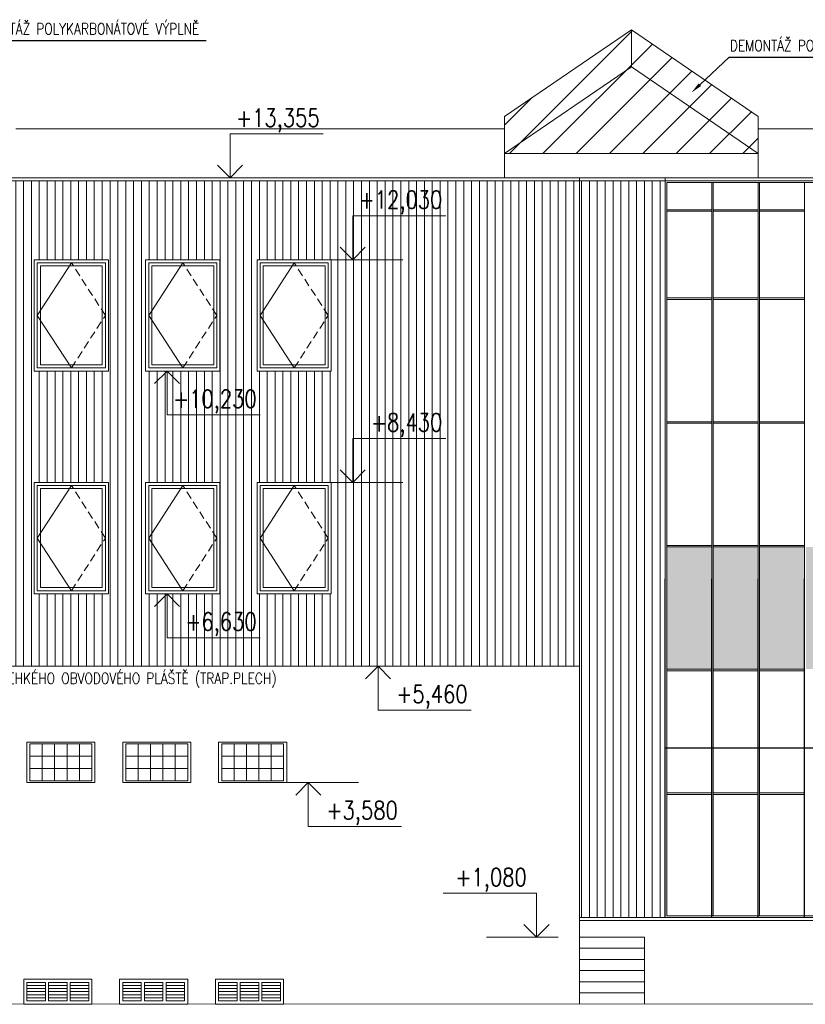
# Model space of a CAD drawing. Header units: millimetres. Extents: x -485339 to 350584, y -2181201 to -313328.
# Tile 105 of 115: x -68770 to -56075, y -547485 to -531570. Entities that reach past the tile are written whole.
import ezdxf
from ezdxf import colors
from ezdxf.entities.mleader import LeaderData, LeaderLine
from ezdxf.enums import TextEntityAlignment as Align
from ezdxf.math import Vec2, Vec3

# ---------------------------------------------------------------- set-up
doc = ezdxf.new("R2010")
doc.units = ezdxf.units.MM
doc.header["$LTSCALE"] = 10
doc.linetypes.add('DASHED', pattern=[19.05, 12.7, -6.35])
doc.linetypes.add('ČÁRKOVANÁ', pattern=[19.05, 12.7, -6.35])
doc.layers.get('Defpoints').update_dxf_attribs({"color": 201})
for name, color, linetype, lineweight, true_color in [('BOUR_OBV.PLÁŠT', 7, 'Continuous', 18, 0x4ccd32), ('BOUR_OKNA', 7, 'Continuous', 18, 0x4ccd32), ('BOUR_ŠRAFY', 7, 'Continuous', 18, 0x4ccd32), ('BOURÁNÍ_POPIS', 7, 'Continuous', 18, 0x4ccd32)]:
    doc.layers.add(name, color=color, linetype=linetype, lineweight=lineweight, true_color=true_color)
for name, color, linetype, lineweight in [('St__otvory_dveře', 40, 'Continuous', 18), ('St_kóty_výškové', 132, 'Continuous', 18), ('St_otvory_okna', 40, 'Continuous', 18), ('St_čáry_obrys', 5, 'Continuous', 35), ('St_čáry_plné', 250, 'Continuous', 18), ('St_šrafy', 250, 'Continuous', 18)]:
    doc.layers.add(name, color=color, linetype=linetype, lineweight=lineweight)
doc.styles.add('ROMANS', font='romans.shx', dxfattribs={"width": 0.8})
doc.styles.get("Standard").update_dxf_attribs({"font": 'simplex.shx', "width": 0.8})
pattern_1 = [(90, (0, 160416.98), (-127, 8e-15), [])]

# ---------------------------------------------------------------- blocks, each defined once
blk = doc.blocks.new('G$C9C89F389')
at = {"layer": 'Defpoints', "ltscale": 2}
for points in [[(0, -5471), (0, 0)], [(750, -5471), (750, 0)], [(1500, -5471), (1500, 0)], [(2250, -5471), (2250, 0)], [(3000, -5471), (3000, 0)], [(3750, -5471), (3750, 0)], [(4500, -5471), (4500, 0)], [(5250, -5471), (5250, 0)], [(6000, -5471), (6000, 0)], [(6750, -5471), (6750, 0)], [(7500, -5471), (7500, 0)], [(8250, -5471), (8250, 0)], [(9000, -5471), (9000, 0)], [(9750, -5471), (9750, 0)], [(10500, -5471), (10500, 0)], [(11250, -5471), (11250, 0)], [(3000, -2735), (0, -2735)], [(7500, -2735), (9000, -2735)], [(10500, -2735), (11250, -2735)]]:
    blk.add_lwpolyline(points, dxfattribs=at)
blk = doc.blocks.new('G$C234DA3A5')
at = {"layer": 'St_otvory_okna', "color": 0}
for points in [[(0, 0), (1200, 0), (1200, 1800), (0, 1800)], [(50, 50), (1150, 50), (1150, 1750), (50, 1750)], [(100, 100), (1100, 100), (1100, 1700), (100, 1700)]]:
    blk.add_lwpolyline(points, close=True, dxfattribs=at)
blk.add_lwpolyline([(600, 50), (50, 900), (600, 1750)], dxfattribs=at)
at = {"layer": 'St_otvory_okna', "color": 0, "linetype": 'ČÁRKOVANÁ'}
blk.add_lwpolyline([(600, 50), (1150, 900), (600, 1750)], dxfattribs=at)
blk = doc.blocks.new('*U104')
at = {"layer": 'St_otvory_okna'}
blk.add_lwpolyline([(-100, -100), (100, -100), (100, 100), (-100, 100)], close=True, dxfattribs=at)
blk = doc.blocks.new('*U103')
at = {"layer": 'St_otvory_okna'}
for p in [(0, 400), (200, 400), (400, 400), (600, 400), (800, 400), (0, 200), (200, 200), (400, 200), (600, 200), (800, 200), (0, 0), (200, 0), (400, 0), (600, 0), (800, 0)]:
    blk.add_blockref('*U104', p, dxfattribs=at)
blk = doc.blocks.new('*U106')
at = {"layer": 'St_otvory_okna'}
blk.add_lwpolyline([(-100, -100), (100, -100), (100, 100), (-100, 100)], close=True, dxfattribs=at)
blk = doc.blocks.new('*U105')
at = {"layer": 'St_otvory_okna'}
for p in [(0, 400), (200, 400), (400, 400), (600, 400), (800, 400), (0, 200), (200, 200), (400, 200), (600, 200), (800, 200), (0, 0), (200, 0), (400, 0), (600, 0), (800, 0)]:
    blk.add_blockref('*U106', p, dxfattribs=at)
blk = doc.blocks.new('*U108')
at = {"layer": 'St_otvory_okna'}
blk.add_lwpolyline([(-100, -100), (100, -100), (100, 100), (-100, 100)], close=True, dxfattribs=at)
blk = doc.blocks.new('*U107')
at = {"layer": 'St_otvory_okna'}
for p in [(0, 400), (200, 400), (400, 400), (600, 400), (800, 400), (0, 200), (200, 200), (400, 200), (600, 200), (800, 200), (0, 0), (200, 0), (400, 0), (600, 0), (800, 0)]:
    blk.add_blockref('*U108', p, dxfattribs=at)
blk = doc.blocks.new('G$CCE6EB1B3')
at = {"layer": 'St__otvory_dveře', "color": 0}
for points in [[(-550, -400), (550, -400), (550, 0), (-550, 0)], [(-500, -350), (-200, -350), (-200, -50), (-500, -50)], [(-150, -350), (150, -350), (150, -50), (-150, -50)], [(200, -350), (500, -350), (500, -50), (200, -50)]]:
    blk.add_lwpolyline(points, close=True, dxfattribs=at)
for points in [[(-500, -100), (-200, -100)], [(-500, -150), (-200, -150)], [(-150, -100), (150, -100)], [(-150, -150), (150, -150)], [(200, -100), (500, -100)], [(200, -150), (500, -150)], [(-500, -200), (-200, -200)], [(-500, -250), (-200, -250)], [(-500, -300), (-200, -300)], [(-150, -200), (150, -200)], [(-150, -250), (150, -250)], [(-150, -300), (150, -300)], [(200, -200), (500, -200)], [(200, -250), (500, -250)], [(200, -300), (500, -300)]]:
    blk.add_lwpolyline(points, dxfattribs=at)
blk = doc.blocks.new('*U163')
at = {"color": 0, "linetype": 'ByBlock', "lineweight": -2}
blk.add_line((3, 0), (-7, 0), dxfattribs=at)
for points in [[(0, 0), (0, -6.12), (0, -6.12), (-13, -6.12)], [(1.75, -1.75), (0, 0), (-1.75, -1.75)]]:
    blk.add_lwpolyline(points, dxfattribs=at)
at = {"color": 0, "linetype": 'ByBlock', "lineweight": -2, "style": 'ROMANS', "width": 0.8}
blk.add_attdef('VYSKA', text='', height=2.5, dxfattribs=at).set_placement((-3.45, -2.62), align=Align.TOP_RIGHT)
blk.add_attdef('POPIS_001', text='', height=2.5, dxfattribs=at).set_placement((-12.5, -7.13), align=Align.TOP_LEFT)
blk = doc.blocks.new('*U165')
at = {"color": 0, "linetype": 'ByBlock', "lineweight": -2}
blk.add_line((3, 0), (-7, 0), dxfattribs=at)
for points in [[(0, 0), (0, 6.12), (0, 6.12), (-13, 6.12)], [(1.75, 1.75), (0, 0), (-1.75, 1.75)]]:
    blk.add_lwpolyline(points, dxfattribs=at)
at = {"color": 0, "linetype": 'ByBlock', "lineweight": -2, "style": 'ROMANS', "width": 0.8}
blk.add_attdef('VYSKA', text='', height=2.5, dxfattribs=at).set_placement((-3.45, 9.62), align=Align.TOP_RIGHT)
blk.add_attdef('POPIS_001', text='', height=2.5, dxfattribs=at).set_placement((-12.5, 5.12), align=Align.TOP_LEFT)
blk = doc.blocks.new('*U142')
at = {"color": 0, "linetype": 'ByBlock', "lineweight": -2}
blk.add_line((3, 0), (-7, 0), dxfattribs=at)
for points in [[(0, 0), (0, 6.12), (0, 6.12), (-13, 6.12)], [(1.75, 1.75), (0, 0), (-1.75, 1.75)]]:
    blk.add_lwpolyline(points, dxfattribs=at)
at = {"color": 0, "linetype": 'ByBlock', "lineweight": -2, "style": 'ROMANS', "width": 0.8}
blk.add_attdef('VYSKA', text='', height=2.5, dxfattribs=at).set_placement((-3.45, 9.62), align=Align.TOP_RIGHT)
blk.add_attdef('POPIS_001', text='', height=2.5, dxfattribs=at).set_placement((-12.5, 5.12), align=Align.TOP_LEFT)
blk = doc.blocks.new('*U167')
at = {"color": 0, "linetype": 'ByBlock', "lineweight": -2}
blk.add_line((-3, 0), (7, 0), dxfattribs=at)
for points in [[(0, 0), (0, 6.12), (0, 6.12), (13, 6.12)], [(-1.75, 1.75), (0, 0), (1.75, 1.75)]]:
    blk.add_lwpolyline(points, dxfattribs=at)
at = {"color": 0, "linetype": 'ByBlock', "lineweight": -2, "style": 'ROMANS', "width": 0.8}
blk.add_attdef('VYSKA', text='', height=2.5, dxfattribs=at).set_placement((12.5, 9.62), align=Align.TOP_RIGHT)
blk.add_attdef('POPIS_001', text='', height=2.5, dxfattribs=at).set_placement((12.5, 5.12), align=Align.TOP_LEFT)

msp = doc.modelspace()

# ---------------------------------------------------------------- hatches: boundary and pattern name
at = {"layer": 'BOUR_ŠRAFY', "linetype": 'DASHED'}
h = msp.add_hatch(dxfattribs=at)
h.set_pattern_fill('ANSI31', color=256, scale=120)
h.set_pattern_definition([(45, (72000, 0), (-269.40768, 269.40768), [])])
h.paths.add_polyline_path([(-56834.2, -533734.7), (-56834.2, -533133.5), (-58884.2, -531733.1), (-60934.2, -533133.5), (-60934.2, -533734.7)])
at = {"layer": 'BOUR_ŠRAFY'}
h = msp.add_hatch(dxfattribs=at)
h.set_pattern_fill('ANSI31', color=256, scale=40, angle=45)
h.set_pattern_definition(pattern_1)
h.paths.add_polyline_path([(-70504.9, -534175.2), (-70504.9, -539094.9), (-70504.9, -542020.2), (-59724.9, -542020.2), (-59724.9, -534175.2)])
h.paths.add_polyline_path([(-64934.9, -537250.2), (-64934.9, -535450.2), (-63734.9, -535450.2), (-63734.9, -537250.2)], flags=16)
h.paths.add_polyline_path([(-64934.9, -540850.2), (-64934.9, -539050.2), (-63734.9, -539050.2), (-63734.9, -540850.2)], flags=16)
h.paths.add_polyline_path([(-66734.9, -537250.2), (-66734.9, -535450.2), (-65534.9, -535450.2), (-65534.9, -537250.2)], flags=16)
h.paths.add_polyline_path([(-66734.9, -540850.2), (-66734.9, -539050.2), (-65534.9, -539050.2), (-65534.9, -540850.2)], flags=16)
h.paths.add_polyline_path([(-68534.9, -537250.2), (-68534.9, -535450.2), (-67334.9, -535450.2), (-67334.9, -537250.2)], flags=16)
h.paths.add_polyline_path([(-68534.9, -540850.2), (-68534.9, -539050.2), (-67334.9, -539050.2), (-67334.9, -540850.2)], flags=16)
h.paths.add_polyline_path([(-70334.9, -537250.2), (-70334.9, -535450.2), (-69134.9, -535450.2), (-69134.9, -537250.2)], flags=16)
h.paths.add_polyline_path([(-70334.9, -540850.2), (-70334.9, -539050.2), (-69134.9, -539050.2), (-69134.9, -540850.2)], flags=16)
h = msp.add_hatch(dxfattribs=at)
h.set_pattern_fill('ANSI31', color=256, scale=40, angle=45)
h.set_pattern_definition(pattern_1)
h.paths.add_polyline_path([(-58337.4, -543344.7), (-58337.4, -540609.3), (-58337.4, -534175.2), (-59724.9, -534175.2), (-59724.9, -546080.2), (-58337.4, -546080.2)])
at = {"layer": 'St_šrafy'}
h = msp.add_hatch(color=254, dxfattribs=at)
h.dxf.hatch_style = 1
h.paths.add_polyline_path([(-57587.4, -542067.7), (-57587.4, -540609.3), (-57587.4, -540092.7), (-58312.4, -540092.7), (-58312.4, -542067.7)])
h.paths.add_polyline_path([(-57562.4, -542067.7), (-56837.4, -542067.7), (-56837.4, -540609.3), (-56837.4, -540092.7), (-57562.4, -540092.7)])
h.paths.add_polyline_path([(-56812.4, -542067.7), (-56087.4, -542067.7), (-56087.4, -540609.3), (-56087.4, -540092.7), (-56812.4, -540092.7)])
h.paths.add_polyline_path([(-56062.4, -542067.7), (-55337.4, -542067.7), (-55337.4, -540609.3), (-55337.4, -540092.7), (-56062.4, -540092.7)])
h.paths.add_polyline_path([(-54587.4, -540609.3), (-54587.4, -540092.7), (-55312.4, -540092.7), (-55312.4, -542067.7), (-54587.4, -542067.7)])
h.paths.add_polyline_path([(-53837.4, -540609.3), (-53837.4, -540092.7), (-54562.4, -540092.7), (-54562.4, -542067.7), (-53837.4, -542067.7)])
h.paths.add_polyline_path([(-53087.4, -540609.3), (-53087.4, -540092.7), (-53812.4, -540092.7), (-53812.4, -542067.7), (-53087.4, -542067.7)])
h.paths.add_polyline_path([(-52337.4, -540609.3), (-52337.4, -540092.7), (-53062.4, -540092.7), (-53062.4, -542067.7), (-52337.4, -542067.7)])
h.paths.add_polyline_path([(-51587.4, -540609.3), (-51587.4, -540092.7), (-52312.4, -540092.7), (-52312.4, -542067.7), (-51587.4, -542067.7)])
h.paths.add_polyline_path([(-50837.4, -540609.3), (-50837.4, -540092.7), (-51562.4, -540092.7), (-51562.4, -542067.7), (-50837.4, -542067.7)])
h.paths.add_polyline_path([(-50812.4, -542067.7), (-50087.4, -542067.7), (-50087.4, -540609.3), (-50087.4, -540092.7), (-50812.4, -540092.7)])
h.paths.add_polyline_path([(-50062.4, -542067.7), (-49337.4, -542067.7), (-49337.4, -540609.3), (-49337.4, -540092.7), (-50062.4, -540092.7)])
h.paths.add_polyline_path([(-49312.4, -542067.7), (-48587.4, -542067.7), (-48587.4, -540609.3), (-48587.4, -540092.7), (-49312.4, -540092.7)])
h.paths.add_polyline_path([(-48562.4, -542067.7), (-47837.4, -542067.7), (-47837.4, -540609.3), (-47837.4, -540092.7), (-48562.4, -540092.7)])
h.paths.add_polyline_path([(-47812.4, -542067.7), (-47087.4, -542067.7), (-47087.4, -540609.3), (-47087.4, -540092.7), (-47812.4, -540092.7)])

# ---------------------------------------------------------------- linework, layer by layer
at = {"layer": 'BOUR_OBV.PLÁŠT'}
for p, q in [((-47062.4, -534175.2), (-58337.4, -534175.2)), ((-58337.4, -534175.2), (-58337.4, -546080.2)), ((-47087.4, -534200.2), (-58312.4, -534200.2)), ((-58312.4, -534200.2), (-58312.4, -546055.2)), ((-58337.4, -546080.2), (-47062.4, -546080.2)), ((-58312.4, -546055.2), (-47087.4, -546055.2))]:
    msp.add_line(p, q, dxfattribs=at)
for points in [[(-57587.4, -546055.2), (-57587.4, -534200.2)], [(-57562.4, -546055.2), (-57562.4, -534200.2)], [(-56837.4, -546055.2), (-56837.4, -534200.2)], [(-56812.4, -546055.2), (-56812.4, -534200.2)], [(-56087.4, -546055.2), (-56087.4, -534200.2)], [(-58312.4, -534642.7), (-57587.4, -534642.7)], [(-58312.4, -534667.7), (-57587.4, -534667.7)], [(-57562.4, -534642.7), (-56837.4, -534642.7)], [(-57562.4, -534667.7), (-56837.4, -534667.7)], [(-56812.4, -534642.7), (-56087.4, -534642.7)], [(-56812.4, -534667.7), (-56087.4, -534667.7)], [(-58312.4, -536067.7), (-57587.4, -536067.7)], [(-58312.4, -536092.7), (-57587.4, -536092.7)], [(-57562.4, -536067.7), (-56837.4, -536067.7)], [(-57562.4, -536092.7), (-56837.4, -536092.7)], [(-56812.4, -536067.7), (-56087.4, -536067.7)], [(-56812.4, -536092.7), (-56087.4, -536092.7)], [(-58312.4, -538067.7), (-57587.4, -538067.7)], [(-57562.4, -538067.7), (-56837.4, -538067.7)], [(-56812.4, -538067.7), (-56087.4, -538067.7)], [(-58312.4, -538092.7), (-57587.4, -538092.7)], [(-57562.4, -538092.7), (-56837.4, -538092.7)], [(-56812.4, -538092.7), (-56087.4, -538092.7)], [(-58312.4, -540067.7), (-57587.4, -540067.7)], [(-58312.4, -540092.7), (-57587.4, -540092.7)], [(-57562.4, -540067.7), (-56837.4, -540067.7)], [(-57562.4, -540092.7), (-56837.4, -540092.7)], [(-56812.4, -540067.7), (-56087.4, -540067.7)], [(-56812.4, -540092.7), (-56087.4, -540092.7)], [(-58312.4, -542067.7), (-57587.4, -542067.7)], [(-58312.4, -542092.7), (-57587.4, -542092.7)], [(-57562.4, -542067.7), (-56837.4, -542067.7)], [(-57562.4, -542092.7), (-56837.4, -542092.7)], [(-56812.4, -542067.7), (-56087.4, -542067.7)], [(-56812.4, -542092.7), (-56087.4, -542092.7)], [(-58312.4, -544067.7), (-57587.4, -544067.7)], [(-58312.4, -544092.7), (-57587.4, -544092.7)], [(-57562.4, -544067.7), (-56837.4, -544067.7)], [(-57562.4, -544092.7), (-56837.4, -544092.7)], [(-56812.4, -544067.7), (-56087.4, -544067.7)], [(-56812.4, -544092.7), (-56087.4, -544092.7)]]:
    msp.add_lwpolyline(points, dxfattribs=at)
at = {"layer": 'St_čáry_obrys', "const_width": 10}
msp.add_lwpolyline([(-142454.3, -547480.2), (-42636.8, -547480.2)], dxfattribs=at)
at = {"layer": 'St_čáry_plné'}
for p, q in [((-58884.2, -531733.1), (-60934.2, -533133.5)), ((-58884.2, -532334.2), (-58884.2, -531733.1)), ((-56834.2, -533133.5), (-58884.2, -531733.1)), ((-58884.2, -532334.2), (-60934.2, -533734.7)), ((-56834.2, -533734.7), (-58884.2, -532334.2)), ((-60934.2, -534125.2), (-60934.2, -533133.5)), ((-56834.2, -534125.2), (-56834.2, -533133.5)), ((-60934.2, -533734.7), (-56834.2, -533734.7))]:
    msp.add_line(p, q, dxfattribs=at)
for points in [[(-70504.9, -534125.2), (-43626.2, -534125.2)], [(-70504.9, -534175.2), (-43626.2, -534175.2)], [(-59724.9, -534125.2), (-59724.9, -547480.2)], [(-58337.4, -546080.2), (-58337.4, -534125.2)], [(-70504.9, -542020.2), (-59724.9, -542020.2)], [(-59724.9, -546080.2), (-43626.2, -546080.2)], [(-59724.9, -546130.2), (-43626.2, -546130.2)], [(-59724.9, -546400.2), (-58674.9, -546400.2)], [(-58674.9, -546400.2), (-58674.9, -547480.2)], [(-59724.9, -546580.2), (-58674.9, -546580.2)], [(-59724.9, -546760.2), (-58674.9, -546760.2)], [(-59724.9, -546940.2), (-58674.9, -546940.2)], [(-59724.9, -547120.2), (-58674.9, -547120.2)], [(-59724.9, -547120.2), (-58674.9, -547120.2)], [(-59724.9, -547300.2), (-58674.9, -547300.2)]]:
    msp.add_lwpolyline(points, dxfattribs=at)
at = {"layer": 'St_šrafy'}
for points in [[(-68834.2, -533335.9), (-60934.2, -533335.9)], [(-56834.2, -533335.9), (-43626.2, -533335.9)]]:
    msp.add_lwpolyline(points, dxfattribs=at)
for points in [[(-68654.9, -543900.2), (-67554.9, -543900.2), (-67554.9, -543250.2), (-68654.9, -543250.2)], [(-67104.9, -543900.2), (-66004.9, -543900.2), (-66004.9, -543250.2), (-67104.9, -543250.2)], [(-65554.9, -543900.2), (-64454.9, -543900.2), (-64454.9, -543250.2), (-65554.9, -543250.2)]]:
    msp.add_lwpolyline(points, close=True, dxfattribs=at)

# ---------------------------------------------------------------- block references
at = {"layer": 'BOUR_OKNA'}
for p in [(-68534.9, -537250.2), (-66734.9, -537250.2), (-64934.9, -537250.2), (-68534.9, -540850.2), (-66734.9, -540850.2), (-64934.9, -540850.2)]:
    msp.add_blockref('G$C234DA3A5', p, dxfattribs=at)
at = {"layer": 'Defpoints', "ltscale": 2}
msp.add_blockref('G$C9C89F389', (-58337.4, -540609.3), dxfattribs=at)
at = {"layer": 'St__otvory_dveře'}
for p in [(-68154.9, -547080.2), (-66604.9, -547080.2), (-65054.9, -547080.2)]:
    msp.add_blockref('G$CCE6EB1B3', p, dxfattribs=at)
at = {"layer": 'St_kóty_výškové'}
ref = msp.add_blockref('*U142', (-65369.3, -534125.2), dxfattribs=dict(at, xscale=-115.8301158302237, yscale=115.8301158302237, zscale=115.8301158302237))
ref.add_attrib('VYSKA', '+13,355', dxfattribs={"layer": '0', "color": 0, "linetype": 'ByBlock', "lineweight": -2, "height": 289.58, "style": 'ROMANS', "width": 0.8}).set_placement((-63921.5, -533010.3), align=Align.TOP_RIGHT)
ref = msp.add_blockref('*U165', (-63387.4, -535450.2), dxfattribs=dict(at, xscale=-115.8301158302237, yscale=115.8301158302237, zscale=115.8301158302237))
ref.add_attrib('VYSKA', '+12,030', dxfattribs={"layer": '0', "color": 0, "linetype": 'ByBlock', "lineweight": -2, "height": 289.58, "style": 'ROMANS', "width": 0.8}).set_placement((-61939.6, -534335.3), align=Align.TOP_RIGHT)
ref = msp.add_blockref('*U163', (-66387.4, -537250.2), dxfattribs=dict(at, xscale=-115.8301158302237, yscale=115.8301158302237, zscale=115.8301158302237))
ref.add_attrib('VYSKA', '+10,230', dxfattribs={"layer": '0', "color": 0, "linetype": 'ByBlock', "lineweight": -2, "height": 289.58, "style": 'ROMANS', "width": 0.8}).set_placement((-64939.6, -537554.2), align=Align.TOP_RIGHT)
ref = msp.add_blockref('*U165', (-63387.4, -539050.2), dxfattribs=dict(at, xscale=-115.8301158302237, yscale=115.8301158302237, zscale=115.8301158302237))
ref.add_attrib('VYSKA', '+8,430', dxfattribs={"layer": '0', "color": 0, "linetype": 'ByBlock', "lineweight": -2, "height": 289.58, "style": 'ROMANS', "width": 0.8}).set_placement((-61939.6, -537935.3), align=Align.TOP_RIGHT)
ref = msp.add_blockref('*U163', (-66387.4, -540850.2), dxfattribs=dict(at, xscale=-115.8301158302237, yscale=115.8301158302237, zscale=115.8301158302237))
ref.add_attrib('VYSKA', '+6,630', dxfattribs={"layer": '0', "color": 0, "linetype": 'ByBlock', "lineweight": -2, "height": 289.58, "style": 'ROMANS', "width": 0.8}).set_placement((-64939.6, -541154.2), align=Align.TOP_RIGHT)
ref = msp.add_blockref('*U163', (-62978.6, -542020.2), dxfattribs=dict(at, xscale=-115.8301158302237, yscale=115.8301158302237, zscale=115.8301158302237))
ref.add_attrib('VYSKA', '+5,460', dxfattribs={"layer": '0', "color": 0, "linetype": 'ByBlock', "lineweight": -2, "height": 289.58, "style": 'ROMANS', "width": 0.8}).set_placement((-61530.8, -542324.2), align=Align.TOP_RIGHT)
ref = msp.add_blockref('*U163', (-64107.4, -543900.2), dxfattribs=dict(at, xscale=-115.8301158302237, yscale=115.8301158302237, zscale=115.8301158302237))
ref.add_attrib('VYSKA', '+3,580', dxfattribs={"layer": '0', "color": 0, "linetype": 'ByBlock', "lineweight": -2, "height": 289.58, "style": 'ROMANS', "width": 0.8}).set_placement((-62659.6, -544204.2), align=Align.TOP_RIGHT)
ref = msp.add_blockref('*U167', (-60418.3, -546400.2), dxfattribs=dict(at, xscale=-115.8301158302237, yscale=115.8301158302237, zscale=115.8301158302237))
ref.add_attrib('VYSKA', '+1,080', dxfattribs={"layer": '0', "color": 0, "linetype": 'ByBlock', "lineweight": -2, "height": 289.58, "style": 'ROMANS', "width": 0.8}).set_placement((-60575.4, -545285.3), align=Align.TOP_RIGHT)
at = {"layer": 'St_otvory_okna'}
for name, p in [('*U103', (-68504.9, -543775.2)), ('*U105', (-66954.9, -543775.2)), ('*U107', (-65404.9, -543775.2))]:
    msp.add_blockref(name, p, dxfattribs=at)

# ---------------------------------------------------------------- texts
at = {"layer": 'BOURÁNÍ_POPIS', "width": 0.8}
msp.add_text('DEMONTÁŽ LEHKÉHO OBVODOVÉHO PLÁŠTĚ (TRAP.PLECH)', height=180, dxfattribs=at).set_placement((-70172.8, -542306.3))

# ---------------------------------------------------------------- leaders
at = {"layer": 'BOURÁNÍ_POPIS'}
ml = msp.add_multileader_mtext('Standard', dxfattribs=at)
ml.set_content('DEMONTÁŽ POLYKARBONÁTOVÉ VÝPLNĚ', color=256)
ml.set_leader_properties()
ml.build(insert=Vec2(0, 0))
ml.multileader.update_dxf_attribs({"text_left_attachment_type": 6, "text_right_attachment_type": 6, "arrow_head_size": 180})
ctx = ml.context
ctx.base_point, ctx.char_height, ctx.arrow_head_size, ctx.plane_origin = Vec3(-69602, -531906.3), 180, 180, Vec3(-68811.7, -530942)
ctx.left_attachment, ctx.right_attachment = 6, 6
notes = []
notes.append((ctx, [(0, (1, 1, 0), (-69610, -531906.3), (1, 0), 8, [(0, [(-70216, -532474)], 0, [])])]))
ctx.mtext.insert, ctx.mtext.flow_direction = Vec3(-69600, -531628.6), 5
ml = msp.add_multileader_mtext('Standard', dxfattribs=at)
ml.set_content('DEMONTÁŽ POLYKARBONÁTOVÉ VÝPLNĚ', color=256)
ml.set_leader_properties()
ml.build(insert=Vec2(0, 0))
ml.multileader.update_dxf_attribs({"text_left_attachment_type": 6, "text_right_attachment_type": 6, "arrow_head_size": 180})
ctx = ml.context
ctx.base_point, ctx.char_height, ctx.arrow_head_size, ctx.plane_origin = Vec3(-57296.3, -532177.3), 180, 180, Vec3(-56506, -531213)
ctx.left_attachment, ctx.right_attachment = 6, 6
notes.append((ctx, [(0, (1, 1, 0), (-57304.3, -532177.3), (1, 0), 8, [(0, [(-57910.3, -532745)], 0, [])])]))
ctx.mtext.insert, ctx.mtext.flow_direction = Vec3(-57294.3, -531899.6), 5
for ctx, leaders in notes:
    for number, flags, end, landing, length, lines in leaders:
        leader = LeaderData()
        leader.index, (leader.has_last_leader_line, leader.has_dogleg_vector, leader.attachment_direction) = number, flags
        leader.last_leader_point, leader.dogleg_vector, leader.dogleg_length = Vec3(end), Vec3(landing), length
        for number, points, colour, breaks in lines:
            line = LeaderLine()
            line.index, line.vertices, line.color, line.breaks = number, Vec3.list(points), colors.encode_raw_color(colour), breaks
            leader.lines.append(line)
        ctx.leaders.append(leader)

doc.saveas('drawing.dxf')
